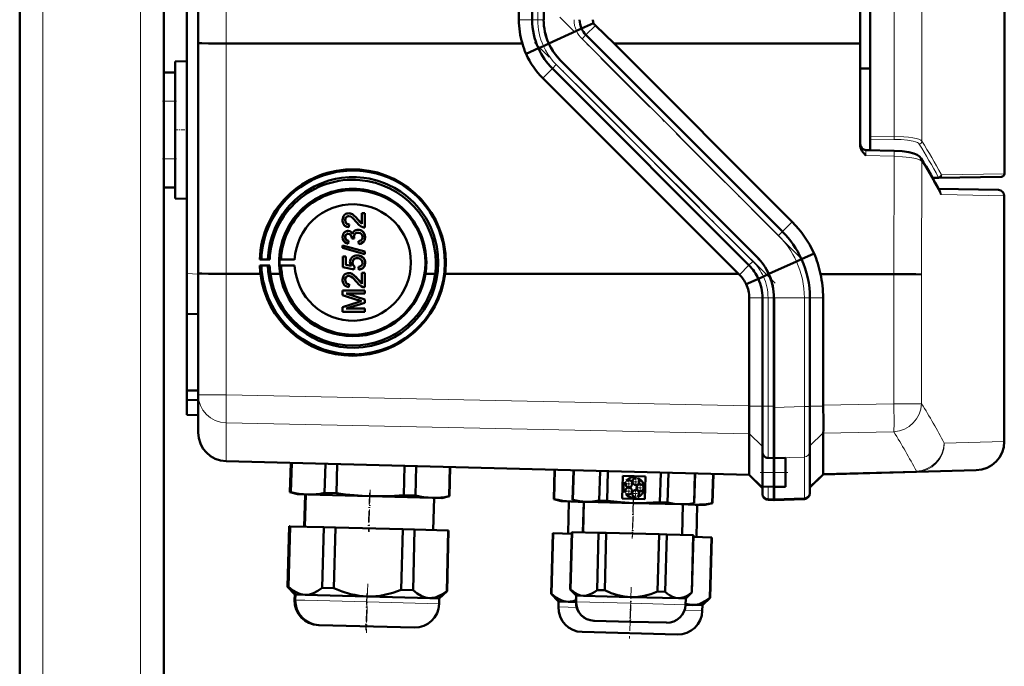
# Model space of a CAD drawing. Extents: x -1976 to 2357, y -1856 to 698.
# Tile 50 of 60: x 597 to 768, y 156 to 268. Entities that reach past the tile are written whole.
import ezdxf

# ---------------------------------------------------------------- set-up
doc = ezdxf.new("R2010")
doc.units = 0
doc.linetypes.add('DASHDOT', pattern=[18.5, 12, -3, 0.5, -3])

msp = doc.modelspace()

# ---------------------------------------------------------------- linework, layer by layer
at = {"color": 7, "linetype": 'DASHDOT', "lineweight": 18}
for p, q in [((600.57, -470.88), (600.57, 489.12)), ((617.57, -470.88), (617.57, 489.12)), ((732.17, 226.93), (690.38, 268.72)), ((727.75, 222.51), (685.96, 264.3))]:
    msp.add_line(p, q, dxfattribs=at)
at = {"color": 7, "lineweight": 50}
for p, q in [((596.57, -176.73), (596.57, 409.12)), ((744.28, 380.33), (744.28, 247.92)), ((621.57, 259.12), (621.57, 369.12)), ((627.57, 264.2), (627.57, 364.03)), ((742.56, 264.1), (742.56, 364.14)), ((683.27, 268.26), (683.27, 359.97)), ((685.57, 359.97), (685.57, 268.26)), ((687.57, 359.97), (687.57, 268.26)), ((625.57, 224.18), (625.57, 313.19)), ((767.57, 312.63), (767.57, 241.5)), ((696.23, 267.65), (694.14, 266.71)), ((699.78, 264.11), (696.54, 267.23)), ((693.26, 266.31), (688.45, 264.12)), ((694.14, 266.71), (693.26, 266.31)), ((729.05, 231.47), (694.91, 265.61)), ((627.57, 224.21), (627.57, 264.2)), ((683.88, 264.12), (632.43, 264.14)), ((686.65, 263.29), (687.53, 263.69)), ((687.53, 263.69), (688.47, 264.12)), ((742.56, 264.1), (699.78, 264.11)), ((730.74, 233.15), (699.78, 264.11)), ((742.56, 264.1), (742.56, 246.38)), ((684.51, 262.31), (686.65, 263.29)), ((623.57, 261.01), (625.57, 261.06)), ((623.57, 261.01), (625.57, 261.06)), ((623.57, 237.22), (623.57, 261.01)), ((724.63, 227.05), (690.49, 261.19)), ((724.64, 227.05), (690.49, 261.19)), ((621.57, 259.12), (623.57, 259.12)), ((621.57, 254.12), (621.57, 259.12)), ((623.57, 254.12), (623.57, 259.12)), ((723.22, 225.63), (689.08, 259.77)), ((744.28, 259.8), (742.56, 259.81)), ((721.41, 224.12), (687.42, 258.11)), ((621.57, 254.12), (621.57, 244.12)), ((623.57, 254.12), (623.57, 244.12)), ((744.28, 247.43), (744.28, 247.92)), ((744.28, 245.62), (744.28, 247.43)), ((743.54, 245.64), (744.28, 245.62)), ((743.54, 245.64), (748.45, 245.52)), ((621.57, 239.12), (621.57, 244.12)), ((623.57, 239.12), (623.57, 244.12)), ((756.22, 240.81), (755.11, 240.79)), ((767.07, 241), (756.22, 240.81)), ((621.57, -132.29), (621.57, 239.12)), ((621.57, 239.12), (623.57, 239.12)), ((756.15, 238.88), (766.58, 238.7)), ((767.56, 195.04), (767.56, 237.7)), ((623.57, 237.22), (625.57, 237.17)), ((653.36, 234.6), (653.37, 234.6)), ((653.71, 234.65), (653.71, 234.65)), ((656, 232.82), (656, 234.7)), ((656, 234.7), (656.49, 234.7)), ((656, 234.7), (656.01, 234.7)), ((656.01, 234.7), (656.5, 234.7)), ((656.49, 234.7), (656.49, 232.18)), ((656.49, 234.7), (656.5, 234.7)), ((656.5, 234.7), (656.5, 232.18)), ((653.09, 233.46), (653.1, 233.46)), ((653.78, 232.73), (653.73, 232.23)), ((653.79, 232.73), (653.74, 232.23)), ((653.78, 232.73), (653.79, 232.73)), ((655.29, 233.59), (656, 232.83)), ((655.29, 233.58), (655.29, 233.59)), ((653.34, 231.54), (653.34, 231.55)), ((653.62, 231.59), (653.63, 231.59)), ((653.73, 232.23), (653.74, 232.23)), ((654.97, 231.73), (654.98, 231.74)), ((655.34, 231.79), (655.34, 231.79)), ((656.49, 232.18), (656.5, 232.18)), ((653.09, 230.51), (653.1, 230.51)), ((653.68, 229.86), (653.63, 229.37)), ((653.63, 229.37), (653.64, 229.37)), ((653.69, 229.86), (653.64, 229.37)), ((653.68, 229.86), (653.69, 229.86)), ((654.22, 230.3), (654.23, 230.37)), ((654.67, 230.25), (654.22, 230.3)), ((654.62, 230.57), (654.62, 230.57)), ((654.67, 230.25), (654.68, 230.25)), ((655.41, 229.81), (655.42, 229.82)), ((655.46, 229.32), (655.41, 229.81)), ((655.76, 229.38), (655.77, 229.38)), ((656.54, 230.52), (656.55, 230.52)), ((652.64, 229.08), (652.65, 229.09)), ((652.64, 229.08), (656.49, 228)), ((652.64, 228.68), (652.64, 229.08)), ((656.49, 227.59), (652.64, 228.68)), ((652.65, 229.09), (656.5, 228)), ((656.49, 228), (656.49, 227.59)), ((656.49, 228), (656.5, 228)), ((656.49, 227.59), (656.5, 227.59)), ((656.5, 228), (656.5, 227.59)), ((734.52, 227.69), (732.35, 226.71)), ((638.26, 226.61), (638.54, 226.68)), ((639.98, 226.61), (638.26, 226.61)), ((638.54, 226.68), (639.65, 226.65)), ((639.65, 226.65), (639.98, 226.61)), ((641.7, 226.61), (641.95, 226.66)), ((644.32, 226.61), (641.7, 226.61)), ((641.95, 226.66), (644.32, 226.61)), ((652.69, 227.15), (653.19, 227.15)), ((652.69, 225.32), (652.69, 227.15)), ((652.69, 227.15), (652.7, 227.15)), ((652.7, 227.15), (653.19, 227.15)), ((653.19, 227.15), (653.19, 225.72)), ((653.19, 227.15), (653.19, 225.72)), ((653.19, 227.15), (653.19, 227.15)), ((653.19, 225.72), (654.18, 225.53)), ((653.19, 225.72), (654.18, 225.53)), ((653.19, 225.72), (653.19, 225.72)), ((654.37, 226.08), (654.38, 226.08)), ((654.71, 227.27), (654.72, 227.27)), ((655.17, 227.34), (655.18, 227.34)), ((656.08, 227.05), (656.08, 227.05)), ((656.54, 226.07), (656.55, 226.07)), ((731.46, 226.31), (726.65, 224.12)), ((732.34, 226.71), (731.46, 226.31)), ((625.57, 217.19), (625.57, 224.18)), ((627.57, 203.15), (627.57, 224.21)), ((632.43, 224.15), (638.38, 224.15)), ((638.54, 225.58), (638.27, 225.6)), ((638.27, 225.6), (639.98, 225.6)), ((639.65, 225.59), (638.54, 225.58)), ((639.98, 225.6), (639.65, 225.59)), ((641.79, 224.15), (640.1, 224.15)), ((641.95, 225.59), (641.7, 225.61)), ((641.7, 225.61), (644.32, 225.61)), ((644.32, 225.61), (641.95, 225.59)), ((654.67, 224.92), (652.69, 225.32)), ((653.36, 224.23), (653.37, 224.23)), ((653.71, 224.28), (653.71, 224.28)), ((654.72, 225.42), (654.67, 224.92)), ((654.67, 224.92), (654.68, 224.92)), ((654.73, 225.42), (654.68, 224.92)), ((654.72, 225.42), (654.73, 225.42)), ((655.46, 224.87), (655.41, 225.37)), ((655.41, 225.37), (655.42, 225.37)), ((655.78, 224.94), (655.79, 224.94)), ((656, 222.44), (656, 224.33)), ((656, 224.33), (656.49, 224.33)), ((656, 224.33), (656.01, 224.33)), ((656.01, 224.33), (656.5, 224.33)), ((656.49, 224.33), (656.49, 221.81)), ((656.49, 224.33), (656.5, 224.33)), ((656.5, 224.33), (656.5, 221.81)), ((668.73, 224.14), (667.03, 224.14)), ((670.44, 224.13), (684.86, 224.13)), ((684.86, 224.13), (721.41, 224.12)), ((721.56, 223.97), (721.41, 224.12)), ((725.74, 223.69), (726.68, 224.12)), ((735.63, 224.11), (748.38, 224.11)), ((653.09, 223.08), (653.1, 223.09)), ((653.78, 222.35), (653.73, 221.86)), ((653.79, 222.36), (653.74, 221.86)), ((653.78, 222.35), (653.79, 222.36)), ((655.29, 223.21), (656, 222.45)), ((655.29, 223.21), (655.29, 223.21)), ((722.75, 222.34), (724.85, 223.29)), ((724.85, 223.29), (725.74, 223.69)), ((652.64, 221.27), (656.49, 221.27)), ((652.64, 220.46), (652.64, 221.27)), ((652.64, 221.27), (652.65, 221.27)), ((652.65, 221.27), (656.5, 221.27)), ((653.24, 220.73), (656.5, 219.7)), ((653.24, 220.72), (656.49, 219.7)), ((656.49, 220.72), (653.24, 220.72)), ((653.73, 221.86), (653.74, 221.86)), ((656.49, 221.81), (656.5, 221.81)), ((656.49, 221.27), (656.49, 220.72)), ((656.49, 221.27), (656.5, 221.27)), ((656.49, 220.72), (656.5, 220.73)), ((656.5, 221.27), (656.5, 220.73)), ((655.3, 219.6), (652.64, 220.46)), ((652.64, 218.38), (655.35, 219.24)), ((652.65, 218.38), (655.35, 219.24)), ((656.49, 219.13), (653.24, 218.11)), ((656.49, 219.7), (656.49, 219.13)), ((656.49, 219.7), (656.5, 219.7)), ((656.49, 219.13), (656.5, 219.13)), ((656.5, 219.7), (656.5, 219.13)), ((723.27, 201.26), (723.27, 219.97)), ((725.57, 201.17), (725.57, 219.97)), ((727.56, 200.97), (727.56, 219.97)), ((727.57, 201.17), (727.57, 219.97)), ((733.81, 201.12), (733.81, 219.97)), ((736.1, 201.35), (736.1, 219.97)), ((627.57, 217.12), (625.57, 217.19)), ((625.57, 217.19), (625.57, 203.88)), ((652.64, 217.56), (652.64, 218.38)), ((652.64, 218.38), (652.65, 218.38)), ((656.49, 217.56), (652.64, 217.56)), ((653.24, 218.11), (656.5, 218.11)), ((653.24, 218.11), (656.49, 218.11)), ((656.49, 218.11), (656.49, 217.56)), ((656.49, 218.11), (656.5, 218.11)), ((656.49, 217.56), (656.5, 217.57)), ((656.5, 218.11), (656.5, 217.57)), ((625.57, 203.88), (627.57, 203.91)), ((625.57, 203.88), (625.57, 202.28)), ((625.57, 199.69), (625.57, 202.28)), ((625.57, 202.28), (627.57, 202.19)), ((627.57, 196.61), (627.57, 203.15)), ((723.27, 201.26), (723.26, 201.17)), ((725.57, 198.57), (725.57, 201.17)), ((727.56, 192.21), (727.56, 200.97)), ((727.57, 192.16), (727.57, 201.17)), ((733.81, 193.33), (733.81, 201.12)), ((736.1, 201.35), (736.1, 201.17)), ((625.57, 199.69), (627.57, 199.62)), ((725.57, 196.13), (725.57, 198.57)), ((723.26, 196.41), (723.27, 196.39)), ((723.27, 196.39), (723.27, 189.36)), ((725.57, 194.26), (725.57, 196.13)), ((736.1, 189.47), (736.1, 196.48)), ((725.57, 193.21), (725.57, 194.26)), ((733.81, 186.26), (733.81, 193.33)), ((723.27, 189.23), (632.43, 191.61)), ((725.57, 189.66), (725.57, 193.21)), ((726.53, 192.19), (727.57, 192.16)), ((727.56, 192.16), (729.56, 192.23)), ((727.56, 192.16), (727.56, 192.21)), ((727.56, 192.16), (727.56, 189.66)), ((727.57, 189.66), (727.57, 192.16)), ((729.56, 189.66), (729.56, 192.23)), ((643.5, 186.26), (643.63, 191.31)), ((643.5, 186.26), (643.63, 191.31)), ((643.5, 186.26), (643.63, 191.31)), ((643.55, 186.26), (643.69, 191.31)), ((643.56, 186.26), (643.69, 191.31)), ((643.61, 186.26), (643.74, 191.31)), ((643.62, 186.26), (643.75, 191.31)), ((643.67, 186.26), (643.8, 191.31)), ((649.51, 186.11), (649.65, 191.16)), ((651.57, 186.05), (651.7, 191.1)), ((663.26, 185.75), (663.39, 190.8)), ((665.31, 185.69), (665.44, 190.74)), ((671.16, 185.54), (671.29, 190.59)), ((671.21, 185.54), (671.34, 190.59)), ((689.31, 185.06), (689.44, 190.11)), ((689.36, 185.06), (689.5, 190.11)), ((692.59, 184.91), (692.73, 190.03)), ((692.62, 184.91), (692.75, 190.03)), ((692.65, 184.91), (692.78, 190.03)), ((697.23, 184.79), (697.37, 189.91)), ((698.58, 184.75), (698.71, 189.87)), ((762.69, 190.04), (752.3, 189.76)), ((701.2, 185.13), (701.3, 189.08)), ((701.3, 189.08), (705.26, 188.98)), ((701.92, 188.29), (702.03, 188.2)), ((703.61, 188.67), (703.66, 188.8)), ((704, 188.68), (703.95, 188.55)), ((705.26, 188.98), (705.16, 185.02)), ((707.75, 184.51), (707.89, 189.63)), ((709.1, 184.48), (709.23, 189.6)), ((713.68, 184.36), (713.82, 189.48)), ((713.71, 184.36), (713.85, 189.48)), ((716.85, 184.34), (716.98, 189.39)), ((716.9, 184.34), (717.04, 189.39)), ((723.27, 189.23), (725.57, 186.93)), ((725.57, 189.66), (725.57, 187.23)), ((727.56, 187.16), (727.56, 189.66)), ((727.57, 187.16), (727.57, 189.66)), ((729.56, 189.66), (729.56, 187.2)), ((736.1, 189.34), (733.81, 187.05)), ((736.1, 189.34), (752.3, 189.76)), ((736.1, 189.47), (736.1, 189.46)), ((701.81, 187.92), (701.7, 188)), ((705.01, 186.83), (704.88, 186.83)), ((704.89, 187.19), (705.02, 187.19)), ((725.57, 186.11), (725.57, 187.23)), ((725.57, 187.23), (727.57, 187.16)), ((729.56, 187.2), (727.56, 187.16)), ((727.56, 185.1), (727.56, 187.16)), ((727.57, 185.1), (727.57, 187.16)), ((644.79, 185.88), (643.5, 186.26)), ((643.5, 186.26), (643.55, 186.26)), ((644.79, 185.88), (643.5, 186.26)), ((643.6, 186.25), (643.55, 186.26)), ((643.56, 186.26), (643.61, 186.26)), ((644.85, 185.88), (643.56, 186.26)), ((643.65, 186.25), (643.61, 186.26)), ((643.62, 186.26), (643.67, 186.26)), ((644.91, 185.88), (643.62, 186.26)), ((644.85, 185.88), (644.79, 185.88)), ((644.91, 185.88), (644.85, 185.88)), ((646.58, 185.83), (644.91, 185.88)), ((646.14, 185.85), (645.99, 180.25)), ((646.14, 185.85), (646, 180.25)), ((646.14, 185.85), (646, 180.25)), ((646.2, 185.85), (646.05, 180.25)), ((646.26, 185.84), (646.11, 180.25)), ((657.4, 185.55), (646.58, 185.83)), ((649.51, 186.11), (651.57, 186.05)), ((668.23, 185.27), (657.4, 185.55)), ((663.26, 185.75), (665.31, 185.69)), ((669.9, 185.22), (668.23, 185.27)), ((668.55, 185.26), (668.4, 179.66)), ((669.9, 185.22), (671.21, 185.54)), ((671.16, 185.54), (671.21, 185.54)), ((689.31, 185.06), (689.36, 185.06)), ((690.6, 184.68), (689.31, 185.06)), ((692.28, 184.64), (690.6, 184.68)), ((692.59, 184.91), (692.62, 184.91)), ((693.63, 184.6), (692.59, 184.91)), ((692.62, 184.91), (692.65, 184.91)), ((693.66, 184.6), (692.62, 184.91)), ((697.23, 184.79), (698.58, 184.75)), ((705.16, 185.02), (701.2, 185.13)), ((701.65, 186.19), (701.77, 186.27)), ((701.97, 185.97), (701.85, 185.89)), ((703.57, 185.28), (703.53, 185.42)), ((703.87, 185.52), (703.91, 185.39)), ((725.57, 185.9), (725.57, 186.11)), ((726.53, 184.9), (727.57, 184.87)), ((727.56, 184.87), (727.56, 185.1)), ((732.85, 185.05), (727.56, 184.87)), ((727.57, 184.87), (727.57, 185.1)), ((733.81, 186.05), (733.81, 186.26)), ((691.95, 184.65), (691.81, 179.05)), ((693.66, 184.6), (692.28, 184.64)), ((693.66, 184.6), (693.63, 184.6)), ((694.93, 184.57), (693.66, 184.6)), ((694.53, 184.58), (694.39, 179.28)), ((694.56, 184.58), (694.42, 179.28)), ((703.16, 184.35), (694.93, 184.57)), ((711.38, 184.14), (703.16, 184.35)), ((707.75, 184.51), (709.1, 184.48)), ((712.65, 184.1), (711.38, 184.14)), ((711.76, 184.13), (711.62, 178.83)), ((712.65, 184.1), (713.71, 184.36)), ((713.92, 184.07), (712.66, 184.1)), ((713.68, 184.36), (713.71, 184.36)), ((715.59, 184.03), (713.92, 184.07)), ((714.25, 184.06), (714.1, 178.47)), ((715.59, 184.03), (716.9, 184.34)), ((716.85, 184.34), (716.9, 184.34)), ((643.07, 169.81), (643.35, 180.32)), ((643.07, 169.81), (643.35, 180.32)), ((643.07, 169.81), (643.35, 180.32)), ((643.4, 180.32), (643.12, 169.81)), ((643.13, 169.81), (643.4, 180.32)), ((643.46, 180.31), (643.18, 169.81)), ((643.19, 169.81), (643.46, 180.31)), ((643.51, 180.31), (643.24, 169.81)), ((643.4, 180.32), (643.35, 180.32)), ((643.46, 180.31), (643.4, 180.32)), ((643.4, 180.32), (643.4, 180.32)), ((643.51, 180.31), (643.46, 180.31)), ((643.51, 180.31), (649.36, 180.16)), ((649.36, 180.16), (649.08, 169.66)), ((651.41, 180.11), (649.36, 180.16)), ((651.41, 180.11), (651.14, 169.6)), ((651.41, 180.11), (663.1, 179.8)), ((663.1, 179.8), (662.83, 169.3)), ((665.16, 179.75), (663.1, 179.8)), ((665.16, 179.75), (664.88, 169.24)), ((665.16, 179.75), (671, 179.59)), ((671, 179.59), (670.73, 169.09)), ((670.78, 169.09), (671.05, 179.59)), ((671.05, 179.59), (671, 179.59)), ((688.88, 168.61), (689.16, 179.12)), ((689.21, 179.12), (688.93, 168.61)), ((689.21, 179.12), (689.16, 179.12)), ((689.21, 179.12), (692.44, 179.03)), ((692.18, 169.37), (692.45, 179.33)), ((692.21, 169.37), (692.47, 179.33)), ((692.5, 179.33), (692.24, 169.37)), ((692.47, 179.33), (692.45, 179.33)), ((692.5, 179.33), (692.47, 179.33)), ((692.5, 179.33), (697.09, 179.21)), ((697.09, 179.21), (696.83, 169.25)), ((698.43, 179.18), (697.09, 179.21)), ((698.43, 179.18), (698.17, 169.22)), ((698.43, 179.18), (707.61, 178.94)), ((707.61, 178.94), (707.35, 168.98)), ((708.95, 178.9), (707.61, 178.94)), ((708.95, 178.9), (708.69, 168.94)), ((708.95, 178.9), (713.54, 178.78)), ((713.54, 178.78), (713.28, 168.82)), ((713.31, 168.82), (713.57, 178.78)), ((713.57, 178.78), (713.54, 178.78)), ((713.56, 178.48), (716.7, 178.4)), ((716.7, 178.4), (716.42, 167.89)), ((716.47, 167.89), (716.75, 178.4)), ((716.75, 178.4), (716.7, 178.4)), ((644.34, 168.48), (643.07, 169.81)), ((643.07, 169.81), (643.12, 169.81)), ((644.34, 168.48), (643.07, 169.81)), ((644.34, 168.48), (643.07, 169.81)), ((643.16, 169.77), (643.12, 169.81)), ((643.13, 169.81), (643.18, 169.81)), ((644.39, 168.48), (643.13, 169.81)), ((643.22, 169.77), (643.18, 169.81)), ((643.19, 169.81), (643.24, 169.81)), ((644.45, 168.48), (643.19, 169.81)), ((649.08, 169.66), (651.14, 169.6)), ((662.83, 169.3), (664.88, 169.24)), ((692.18, 169.37), (692.21, 169.37)), ((693.21, 168.3), (692.18, 169.37)), ((692.21, 169.37), (692.24, 169.37)), ((693.23, 168.3), (692.21, 169.37)), ((644.34, 168.48), (644.31, 167.53)), ((644.34, 168.48), (644.31, 167.53)), ((644.34, 168.48), (644.31, 167.53)), ((644.4, 168.48), (644.34, 168.48)), ((644.39, 168.48), (644.37, 167.53)), ((644.45, 168.48), (644.39, 168.48)), ((644.45, 168.48), (644.43, 167.53)), ((646.13, 168.43), (644.45, 168.48)), ((656.95, 168.15), (646.13, 168.43)), ((667.77, 167.87), (656.95, 168.15)), ((669.44, 167.82), (667.77, 167.87)), ((669.44, 167.82), (669.42, 166.87)), ((669.44, 167.82), (670.78, 169.09)), ((670.73, 169.09), (670.78, 169.09)), ((688.88, 168.61), (688.93, 168.61)), ((690.15, 167.28), (688.88, 168.61)), ((693.21, 168.3), (693.18, 167.21)), ((693.23, 168.3), (693.21, 167.21)), ((693.23, 168.3), (693.21, 168.3)), ((694.51, 168.26), (693.23, 168.3)), ((702.73, 168.05), (694.51, 168.26)), ((696.83, 169.25), (698.17, 169.22)), ((710.96, 167.83), (702.73, 168.05)), ((707.35, 168.98), (708.69, 168.94)), ((712.23, 167.8), (710.96, 167.83)), ((712.23, 167.8), (712.2, 166.71)), ((712.23, 167.8), (713.31, 168.82)), ((713.28, 168.82), (713.31, 168.82)), ((715.14, 166.63), (716.47, 167.89)), ((716.42, 167.89), (716.47, 167.89)), ((690.15, 167.28), (690.12, 166.33)), ((691.82, 167.24), (690.15, 167.28)), ((693.18, 167.2), (691.82, 167.24)), ((713.46, 166.67), (712.2, 166.7)), ((715.14, 166.63), (713.46, 166.67)), ((715.14, 166.63), (715.11, 165.67)), ((648.5, 163.18), (648.44, 163.18)), ((648.55, 163.18), (648.5, 163.18)), ((665.07, 162.74), (648.56, 163.18)), ((696.32, 163.93), (696.29, 163.93)), ((702.62, 163.76), (696.32, 163.93)), ((708.92, 163.6), (702.62, 163.76)), ((710.76, 161.55), (694.25, 161.98))]:
    msp.add_line(p, q, dxfattribs=at)
at = {"color": 7, "lineweight": 18}
for p, q in [((600.57, -176.73), (600.57, 409.12)), ((617.57, -176.73), (617.57, 409.12)), ((748.41, 247.98), (748.41, 380.27)), ((753.27, 381.09), (753.27, 247.16)), ((632.43, 264.14), (632.43, 364.1)), ((686.53, 359.97), (686.53, 268.26)), ((683.27, 268.26), (685.57, 268.26)), ((686.53, 268.26), (685.57, 268.26)), ((686.53, 268.26), (687.57, 268.26)), ((696.54, 267.23), (694.91, 265.61)), ((694.14, 266.71), (694.14, 266.71)), ((694.23, 264.93), (694.91, 265.61)), ((632.43, 224.15), (632.43, 264.14)), ((728.37, 230.78), (694.23, 264.93)), ((686.65, 263.29), (686.65, 263.29)), ((689.76, 260.46), (689.08, 259.77)), ((723.9, 226.31), (689.76, 260.46)), ((687.42, 258.11), (689.08, 259.77)), ((621.57, 254.12), (623.57, 254.12)), ((744.28, 247.92), (748.41, 247.98)), ((748.41, 247.49), (744.28, 247.43)), ((748.45, 244.55), (743.54, 244.67)), ((748.38, 224.11), (748.45, 244.55)), ((621.57, 244.12), (623.57, 244.12)), ((753.27, 243.66), (753.2, 224.04)), ((756.71, 241.31), (767.57, 241.5)), ((756.09, 240.94), (755.04, 240.92)), ((756.35, 238.51), (756.34, 238.54)), ((767.56, 237.7), (756.63, 237.89)), ((730.74, 233.15), (729.05, 231.47)), ((728.37, 230.78), (729.05, 231.47)), ((723.9, 226.31), (723.22, 225.63)), ((732.35, 226.71), (732.34, 226.71)), ((625.57, 224.18), (627.57, 224.11)), ((632.43, 203.15), (632.43, 224.15)), ((721.56, 223.97), (723.22, 225.63)), ((748.38, 201.61), (748.38, 224.11)), ((753.2, 224.04), (753.2, 201.61)), ((724.85, 223.29), (724.85, 223.29)), ((723.27, 219.97), (725.57, 219.97)), ((725.57, 219.97), (726.53, 219.97)), ((726.53, 219.97), (727.57, 219.97)), ((726.53, 219.97), (726.53, 201.17)), ((732.85, 219.97), (727.56, 219.97)), ((732.85, 219.97), (733.81, 219.97)), ((732.85, 201.12), (732.85, 219.97)), ((736.1, 219.97), (733.81, 219.97)), ((632.43, 203.15), (627.57, 203.15)), ((632.43, 203.15), (723.27, 201.26)), ((723.26, 201.17), (725.57, 201.17)), ((726.53, 201.17), (725.57, 201.17)), ((726.53, 201.17), (727.57, 201.17)), ((726.53, 192.2), (726.53, 201.17)), ((727.56, 200.97), (732.85, 201.12)), ((733.81, 201.12), (732.85, 201.12)), ((736.1, 201.17), (733.81, 201.17)), ((748.38, 201.61), (736.1, 201.35)), ((748.38, 201.61), (753.2, 201.61)), ((723.27, 196.39), (632.43, 198.28)), ((632.43, 198.28), (632.43, 191.74)), ((736.1, 196.48), (748.38, 196.74)), ((723.26, 196.41), (725.57, 194.17)), ((736.1, 196.52), (733.81, 194.29)), ((757.14, 194.76), (767.56, 195.04)), ((632.43, 191.74), (723.27, 189.36)), ((632.43, 191.74), (632.43, 191.61)), ((726.53, 192.2), (727.57, 192.16)), ((726.53, 192.19), (726.53, 192.2)), ((732.85, 192.35), (727.56, 192.21)), ((732.85, 185.28), (732.85, 192.35)), ((752.3, 189.89), (736.1, 189.47)), ((752.3, 189.76), (752.3, 189.89)), ((723.27, 189.35), (725.57, 187.11)), ((725.57, 189.66), (727.57, 189.66)), ((729.56, 189.66), (727.56, 189.66)), ((736.1, 189.46), (733.81, 187.23)), ((726.53, 185.14), (726.53, 187.2)), ((726.53, 185.14), (727.57, 185.1)), ((726.53, 184.9), (726.53, 185.14)), ((732.85, 185.28), (727.56, 185.1)), ((732.85, 185.05), (732.85, 185.28)), ((644.37, 167.53), (644.31, 167.53)), ((644.43, 167.53), (644.37, 167.53)), ((646.1, 167.48), (644.43, 167.53)), ((656.92, 167.2), (646.1, 167.48)), ((669.42, 166.87), (656.92, 167.2)), ((691.8, 166.28), (690.12, 166.33)), ((693.3, 166.25), (691.8, 166.28)), ((693.21, 167.21), (693.18, 167.21)), ((702.7, 166.96), (693.21, 167.21)), ((712.2, 166.71), (702.7, 166.96)), ((715.11, 165.67), (712.03, 165.75))]:
    msp.add_line(p, q, dxfattribs=at)
at = {"color": 7, "linetype": 'DASHDOT', "lineweight": 18, "ltscale": 0.060001}
for p, q in [((621.37, 254.12), (623.77, 254.12)), ((621.37, 244.12), (623.77, 244.12))]:
    msp.add_line(p, q, dxfattribs=at)
at = {"color": 7, "linetype": 'DASHDOT', "lineweight": 18, "ltscale": 0.059999}
msp.add_line((623.37, 249.12), (625.77, 249.12), dxfattribs=at)
at = {"color": 7, "linetype": 'DASHDOT', "lineweight": 18, "ltscale": 0.039}
for p, q in [((702.37, 188.49), (702.37, 186.93)), ((703.59, 188.85), (703.59, 187.29)), ((703.12, 186.44), (701.56, 186.44)), ((703.15, 187.71), (701.59, 187.71)), ((702.34, 187.22), (702.34, 185.66)), ((704.37, 188.07), (702.81, 188.07)), ((705.09, 187.02), (703.53, 187.02)), ((704.31, 187.8), (704.31, 186.24)), ((704.32, 186.02), (702.76, 186.02))]:
    msp.add_line(p, q, dxfattribs=at)
at = {"color": 7, "linetype": 'DASHDOT', "lineweight": 18, "ltscale": 0.119882}
msp.add_line((725.17, 189.66), (729.96, 189.66), dxfattribs=at)
at = {"color": 7, "linetype": 'DASHDOT', "lineweight": 18, "ltscale": 0.183048}
msp.add_line((657.43, 186.66), (657.24, 179.34), dxfattribs=at)
at = {"color": 7, "linetype": 'DASHDOT', "lineweight": 18, "ltscale": 0.039001}
msp.add_line((703.54, 186.8), (703.54, 185.24), dxfattribs=at)
at = {"color": 7, "linetype": 'DASHDOT', "lineweight": 18, "ltscale": 0.168016}
for p, q in [((657.3, 186.11), (657.13, 179.4)), ((657.36, 186.11), (657.18, 179.39)), ((703.11, 184.91), (702.94, 178.2))]:
    msp.add_line(p, q, dxfattribs=at)
at = {"color": 7, "linetype": 'DASHDOT', "lineweight": 18, "ltscale": 0.159016}
msp.add_line((703.14, 184.88), (702.98, 178.53), dxfattribs=at)
at = {"color": 7, "linetype": 'DASHDOT', "lineweight": 18, "ltscale": 0.171052}
msp.add_line((703.18, 185.32), (703, 178.48), dxfattribs=at)
at = {"color": 7, "linetype": 'DASHDOT', "lineweight": 18, "ltscale": 0.212292}
msp.add_line((657, 170.31), (656.78, 161.82), dxfattribs=at)
at = {"color": 7, "linetype": 'DASHDOT', "lineweight": 18, "ltscale": 0.168715}
msp.add_line((702.78, 169.78), (702.6, 163.03), dxfattribs=at)
at = {"color": 7, "linetype": 'DASHDOT', "lineweight": 18, "ltscale": 0.159002}
msp.add_line((656.85, 168.68), (656.68, 162.32), dxfattribs=at)
at = {"color": 7, "linetype": 'DASHDOT', "lineweight": 18, "ltscale": 0.133699}
msp.add_line((656.88, 167.75), (656.74, 162.41), dxfattribs=at)
at = {"color": 7, "linetype": 'DASHDOT', "lineweight": 18, "ltscale": 0.143425}
msp.add_line((702.63, 166.59), (702.48, 160.85), dxfattribs=at)
at = {"color": 7, "linetype": 'DASHDOT', "lineweight": 18, "ltscale": 0.100908}
msp.add_line((702.69, 167.38), (702.58, 163.34), dxfattribs=at)
at = {"color": 7, "lineweight": 50}
for points in [[(627.57, 264.2), (627.57, 264.2), (627.57, 264.2), (627.57, 264.2), (627.64, 264.19), (628.2, 264.17), (629.36, 264.15), (632.43, 264.14)], [(690.49, 261.19), (690.01, 261.7), (689.57, 262.25), (689.17, 262.83), (688.8, 263.46), (688.47, 264.12)], [(743.54, 244.67), (743.05, 245.19), (742.84, 245.48), (742.7, 245.76), (742.6, 246.06), (742.56, 246.38)], [(753.14, 244.18), (752.84, 244.53), (752.42, 244.81), (751.86, 245.04), (751, 245.26), (749.8, 245.44), (748.45, 245.52)], [(669.26, 226.12), (669.19, 227.53), (668.99, 228.92), (668.79, 229.83), (668.47, 230.88), (667.96, 232.18), (667.55, 233.03), (667.08, 233.85), (666.26, 235.06), (665.52, 235.96), (664.99, 236.53), (664.42, 237.07), (663.56, 237.8), (662.68, 238.43), (661.66, 239.05), (660.53, 239.62), (659.94, 239.88), (658.61, 240.33), (657.24, 240.67), (656.31, 240.81), (655.07, 240.92), (653.81, 240.92), (652.48, 240.8), (651.4, 240.61), (650.26, 240.33), (649.3, 240.01), (648.36, 239.62), (647.7, 239.3), (647.01, 238.92), (646.09, 238.35), (645.23, 237.71), (644.41, 237.01), (643.41, 235.99), (642.8, 235.27), (642.25, 234.51), (641.56, 233.4), (641.45, 233.21), (640.87, 232.01), (640.39, 230.77), (640.02, 229.42), (639.81, 228.33), (639.75, 227.87), (639.65, 226.65)], [(652.64, 233.47), (652.67, 233.75), (652.72, 233.96), (652.81, 234.16), (653, 234.38), (653.23, 234.54), (653.36, 234.6)], [(653.71, 234.65), (654, 234.62), (654.34, 234.48), (654.6, 234.3), (655.01, 233.91), (655.29, 233.59)], [(653.71, 234.65), (653.9, 234.64), (654.28, 234.51), (654.61, 234.29), (654.9, 234.02), (655.29, 233.58)], [(653.73, 232.23), (653.37, 232.31), (653.05, 232.48), (652.91, 232.61), (652.73, 232.93), (652.65, 233.29), (652.64, 233.47)], [(653.52, 234.13), (653.37, 234.05), (653.19, 233.86), (653.1, 233.62), (653.09, 233.46)], [(653.09, 233.46), (653.15, 233.12), (653.27, 232.93), (653.45, 232.79), (653.67, 232.73), (653.78, 232.73)], [(653.52, 234.13), (653.37, 234.05), (653.23, 233.91), (653.15, 233.76), (653.1, 233.46)], [(653.1, 233.46), (653.12, 233.24), (653.18, 233.07), (653.35, 232.86), (653.6, 232.75), (653.79, 232.73)], [(655.05, 233.12), (654.47, 233.76), (654.34, 233.88), (654.05, 234.08), (653.71, 234.16)], [(656.15, 232.23), (655.89, 232.35), (655.54, 232.6), (655.05, 233.12)], [(655.29, 233.58), (655.69, 233.1), (656, 232.82)], [(652.64, 230.49), (652.67, 230.76), (652.82, 231.14), (652.94, 231.3), (653.1, 231.43), (653.34, 231.54)], [(653.46, 231.07), (653.27, 230.96), (653.14, 230.79), (653.09, 230.58), (653.09, 230.51)], [(653.46, 231.07), (653.26, 230.94), (653.13, 230.73), (653.1, 230.51)], [(653.62, 231.59), (653.82, 231.57), (654, 231.5), (654.16, 231.38), (654.34, 231.15), (654.39, 231.06)], [(653.63, 231.59), (653.82, 231.57), (654.01, 231.5), (654.17, 231.39), (654.3, 231.24), (654.39, 231.08)], [(654.23, 230.37), (654.21, 230.58), (654.09, 230.87), (653.94, 231.02), (653.84, 231.06), (653.64, 231.1)], [(654.39, 231.06), (654.44, 231.24), (654.59, 231.48), (654.73, 231.61), (654.97, 231.73)], [(655.09, 231.26), (654.94, 231.18), (654.74, 230.99), (654.63, 230.72), (654.62, 230.57)], [(655.09, 231.26), (654.93, 231.18), (654.79, 231.06), (654.69, 230.91), (654.62, 230.66), (654.62, 230.57)], [(656.1, 230.53), (656.09, 230.65), (656.03, 230.89), (655.88, 231.08), (655.68, 231.22), (655.45, 231.29), (655.33, 231.29)], [(655.34, 231.79), (655.73, 231.73), (655.96, 231.62), (656.17, 231.46), (656.33, 231.27), (656.5, 230.91), (656.55, 230.52)], [(655.34, 231.79), (655.53, 231.77), (655.9, 231.65), (656.21, 231.41), (656.43, 231.08), (656.53, 230.7), (656.54, 230.52)], [(653.63, 229.37), (653.32, 229.46), (653.03, 229.63), (652.81, 229.87), (652.68, 230.17), (652.64, 230.49)], [(653.09, 230.51), (653.11, 230.32), (653.25, 230.06), (653.41, 229.95), (653.68, 229.86)], [(653.1, 230.51), (653.12, 230.32), (653.19, 230.15), (653.32, 230.01), (653.48, 229.92), (653.69, 229.86)], [(655.59, 229.86), (655.81, 229.96), (655.97, 230.1), (656.08, 230.35), (656.1, 230.53)], [(656.54, 230.52), (656.51, 230.22), (656.42, 229.94), (656.25, 229.7), (656.02, 229.51), (655.76, 229.38)], [(656.55, 230.52), (656.51, 230.17), (656.42, 229.94), (656.28, 229.73), (656.01, 229.5), (655.77, 229.38)], [(653.93, 226.21), (653.96, 226.49), (654.07, 226.75), (654.24, 226.98), (654.46, 227.15), (654.71, 227.27)], [(654.18, 225.53), (654.03, 225.78), (653.94, 226.06), (653.93, 226.21)], [(654.85, 226.8), (654.6, 226.66), (654.48, 226.52), (654.41, 226.35), (654.37, 226.08)], [(654.37, 226.08), (654.42, 225.77), (654.54, 225.57), (654.72, 225.42)], [(654.85, 226.8), (654.62, 226.67), (654.49, 226.52), (654.41, 226.33), (654.38, 226.08)], [(654.38, 226.08), (654.39, 225.92), (654.5, 225.63), (654.73, 225.42)], [(655.17, 227.34), (655.46, 227.32), (655.83, 227.2), (656.08, 227.05)], [(655.18, 227.34), (655.38, 227.33), (655.75, 227.24), (656.08, 227.05)], [(656.1, 226.07), (656.06, 226.34), (655.93, 226.57), (655.83, 226.66), (655.59, 226.79), (655.33, 226.84), (655.2, 226.85)], [(655.62, 225.42), (655.78, 225.49), (655.92, 225.59), (656.03, 225.74), (656.08, 225.9), (656.1, 226.07)], [(656.54, 226.07), (656.52, 225.78), (656.42, 225.5), (656.26, 225.26), (656.04, 225.06), (655.78, 224.94)], [(656.55, 226.07), (656.51, 225.72), (656.36, 225.37), (656.09, 225.1), (655.79, 224.94)], [(656.08, 227.05), (656.25, 226.9), (656.38, 226.72), (656.48, 226.51), (656.54, 226.29), (656.55, 226.07)], [(656.08, 227.05), (656.31, 226.81), (656.43, 226.62), (656.51, 226.4), (656.54, 226.07)], [(627.57, 224.21), (627.57, 224.21), (627.57, 224.21), (627.57, 224.21), (627.64, 224.2), (628.2, 224.18), (629.36, 224.16), (632.43, 224.15)], [(652.64, 223.1), (652.67, 223.38), (652.72, 223.59), (652.81, 223.79), (653, 224.01), (653.23, 224.17), (653.36, 224.23)], [(653.71, 224.28), (654, 224.25), (654.34, 224.11), (654.6, 223.93), (655.01, 223.54), (655.29, 223.21)], [(653.71, 224.28), (653.9, 224.26), (654.28, 224.14), (654.61, 223.92), (654.9, 223.65), (655.29, 223.21)], [(753.2, 224.04), (752.2, 224.08), (750.09, 224.1)], [(653.73, 221.86), (653.37, 221.94), (653.05, 222.11), (652.91, 222.24), (652.73, 222.56), (652.65, 222.92), (652.64, 223.1)], [(653.52, 223.76), (653.37, 223.68), (653.19, 223.49), (653.1, 223.25), (653.09, 223.08)], [(653.09, 223.08), (653.15, 222.75), (653.27, 222.56), (653.45, 222.42), (653.67, 222.36), (653.78, 222.35)], [(653.52, 223.76), (653.37, 223.68), (653.23, 223.54), (653.15, 223.39), (653.1, 223.09)], [(653.1, 223.09), (653.12, 222.87), (653.18, 222.7), (653.35, 222.49), (653.6, 222.38), (653.79, 222.36)], [(655.05, 222.75), (654.47, 223.39), (654.34, 223.51), (654.05, 223.7), (653.71, 223.79)], [(656.15, 221.86), (655.89, 221.98), (655.54, 222.22), (655.05, 222.75)], [(655.29, 223.21), (655.69, 222.73), (656, 222.44)], [(723.23, 198.15), (723.26, 196.56), (723.26, 196.41)], [(736.17, 198.24), (736.14, 197.03), (736.1, 196.52)], [(646.58, 185.83), (645.86, 185.88), (645.13, 185.96), (644.41, 186.09), (643.67, 186.26)], [(649.51, 186.11), (648.77, 185.98), (648.04, 185.89), (647.31, 185.84), (646.58, 185.83)], [(657.4, 185.55), (656.04, 185.61), (654.68, 185.7), (653.14, 185.85), (651.57, 186.05)], [(663.26, 185.75), (661.68, 185.63), (660.13, 185.56), (658.77, 185.54), (657.4, 185.55)], [(668.23, 185.27), (667.5, 185.31), (666.78, 185.4), (666.05, 185.52), (665.31, 185.69)], [(671.16, 185.54), (670.41, 185.41), (669.68, 185.32), (668.95, 185.27), (668.23, 185.27)], [(692.28, 184.64), (691.55, 184.68), (690.83, 184.77), (690.1, 184.89), (689.36, 185.06)], [(694.93, 184.57), (693.8, 184.67), (692.65, 184.91)], [(697.23, 184.79), (696.07, 184.61), (694.93, 184.57)], [(703.16, 184.35), (700.88, 184.49), (698.58, 184.75)], [(707.75, 184.51), (705.44, 184.37), (703.16, 184.35)], [(711.38, 184.14), (710.25, 184.24), (709.1, 184.48)], [(713.68, 184.36), (712.52, 184.18), (711.38, 184.14)], [(716.85, 184.34), (716.11, 184.21), (715.37, 184.12), (714.65, 184.08), (713.92, 184.07)], [(646.13, 168.43), (645.76, 168.46), (645.39, 168.54), (645.03, 168.66), (644.67, 168.81), (643.95, 169.24), (643.24, 169.81)], [(649.08, 169.66), (648.34, 169.12), (647.6, 168.73), (647.24, 168.6), (646.87, 168.5), (646.5, 168.44), (646.13, 168.43)], [(656.95, 168.15), (656.23, 168.19), (655.51, 168.27), (654.76, 168.4), (654.02, 168.57), (652.58, 169.01), (651.14, 169.6)], [(662.83, 169.3), (661.36, 168.78), (659.9, 168.41), (659.15, 168.28), (658.39, 168.19), (657.67, 168.15), (656.95, 168.15)], [(694.51, 168.26), (693.99, 168.33), (693.49, 168.51), (692.99, 168.79), (692.61, 169.06), (692.24, 169.37)], [(667.77, 167.87), (667.4, 167.9), (667.03, 167.97), (666.67, 168.09), (666.31, 168.24), (665.59, 168.67), (664.88, 169.24)], [(670.73, 169.09), (669.99, 168.56), (669.25, 168.17), (668.88, 168.03), (668.51, 167.93), (668.14, 167.88), (667.77, 167.87)], [(691.82, 167.24), (691.45, 167.27), (691.09, 167.34), (690.72, 167.46), (690.36, 167.62), (689.64, 168.04), (688.93, 168.61)], [(696.83, 169.25), (696.44, 168.96), (696.05, 168.71), (695.54, 168.46), (695.02, 168.31), (694.51, 168.26)], [(702.73, 168.05), (701.57, 168.15), (700.43, 168.38), (699.3, 168.74), (698.17, 169.22)], [(707.35, 168.98), (706.19, 168.56), (705.04, 168.26), (703.89, 168.09), (702.73, 168.05)], [(710.96, 167.83), (710.44, 167.9), (709.94, 168.08), (709.44, 168.36), (709.06, 168.62), (708.69, 168.94)], [(713.28, 168.82), (712.89, 168.52), (712.5, 168.28), (711.99, 168.02), (711.47, 167.88), (710.96, 167.83)], [(716.42, 167.89), (715.68, 167.36), (714.94, 166.97), (714.57, 166.83), (714.21, 166.74), (713.84, 166.68), (713.46, 166.67)]]:
    msp.add_lwpolyline(points, dxfattribs=at)
at = {"color": 7, "lineweight": 18}
for points in [[(689.76, 260.46), (689.23, 261.03), (688.74, 261.63), (688.3, 262.28), (687.89, 262.97), (687.53, 263.69)], [(748.41, 247.98), (750.09, 247.94), (750.9, 247.87), (751.65, 247.77), (752.24, 247.64), (752.73, 247.5), (753.07, 247.34), (753.27, 247.16)], [(752.78, 246.67), (752.67, 246.8), (752.49, 246.92), (752.17, 247.06), (751.75, 247.19), (750.78, 247.36), (749.63, 247.47), (748.41, 247.49)], [(743.54, 245.64), (743.54, 245.64), (743.54, 245.64), (743.53, 245.62), (743.53, 245.48), (743.54, 244.67)], [(753.27, 243.66), (753.14, 243.79), (752.92, 243.91), (752.22, 244.14), (751.17, 244.34), (749.88, 244.48), (748.45, 244.55)], [(732.85, 201.12), (732.86, 194.58), (732.85, 192.35)], [(748.38, 196.74), (748.4, 197.03), (748.41, 197.97), (748.38, 201.61)]]:
    msp.add_lwpolyline(points, dxfattribs=at)
at = {"color": 7, "lineweight": 50}
for centre, radius, start, end in [((697.57, 268.26), 14.3, 180.0034, 196.8325), ((697.5, 268.26), 11.93, 179.9912, 204.6124), ((697.69, 268.26), 10.13, 180.0163, 204.1522), ((697.43, 268.26), 9.87, 179.9823, 204.7977), ((697.63, 268.26), 3.82, 180.0245, 204.0528), ((697.55, 268.26), 1.45, 179.9327, 204.6586), ((697.58, 268.31), 1.49, 205.8875, 225.8639), ((697.62, 268.32), 3.83, 204.8681, 225.0152), ((697.51, 267.85), 14.14, 195.3191, 203.0612), ((697.68, 268.38), 10.17, 204.788, 225.0057), ((697.57, 268.27), 14.36, 204.4878, 225.001), ((697.5, 268.2), 11.91, 204.3336, 224.9966), ((743.56, 246.64), 1, 179.9993, 268.6437), ((743.56, 246.64), 1, 180.0021, 268.6398), ((650.21, 182.1), 120.2, 27.9904, 31.0953), ((654.4, 226.15), 16.14, 85.5889, 178.3371), ((654.4, 226.12), 16.17, 359.9435, 85.585), ((767.07, 241.5), 0.5, 270.9986, 359.9999), ((654.4, 226.05), 14.43, 85.0659, 177.7672), ((654.4, 226.03), 14.45, 0.312, 85.0622), ((652.66, 183.45), 117.4, 28.1721, 29.2356), ((654.48, 226.13), 15.95, 133.5303, 178.0404), ((654.4, 226.14), 12.77, 89.9766, 180.1277), ((654.48, 226.13), 12.54, 77.7341, 177.5936), ((654.4, 226.12), 12.79, 359.9426, 89.9664), ((654.47, 226.13), 12.55, 359.9975, 77.7221), ((766.56, 237.7), 1, 0, 89.0007), ((653.7, 233.57), 1.08, 89.4465, 108.1247), ((653.7, 233.57), 1.08, 89.4555, 108.1095), ((653.71, 233.52), 0.638, 89.7737, 107.2949), ((717.54, 219.96), 18.66, 24.4867, 44.9923), ((653.62, 230.69), 0.902, 89.5915, 108.1556), ((653.62, 230.69), 0.904, 89.606, 108.1191), ((653.63, 230.54), 0.554, 89.0245, 108.1621), ((655.32, 230.61), 1.17, 89.4236, 107.3191), ((655.33, 230.62), 1.17, 89.4214, 107.3104), ((655.33, 230.49), 0.802, 89.5828, 107.4914), ((656.47, 233.15), 0.973, 251.1916, 271.7093), ((717.62, 220.03), 16.16, 24.3776, 45.0045), ((655.86, 230.62), 1.24, 182.0278, 197.0121), ((655.86, 230.62), 1.24, 181.9994, 197.0329), ((655.08, 231.41), 1.63, 281.5563, 288.1165), ((655.09, 231.42), 1.64, 281.5641, 288.0736), ((655.33, 230.71), 1.4, 275.236, 287.9622), ((717.77, 220.56), 18.21, 17.1703, 23.0793), ((654.43, 226.13), 12.79, 180.1164, 188.9483), ((655.16, 225.85), 1.49, 89.4016, 107.5991), ((654.45, 226.11), 14.81, 271.0048, 359.9869), ((655.17, 225.85), 1.49, 89.4028, 107.595), ((654.47, 226.12), 15.95, 270.9575, 359.9973), ((654.48, 226.12), 12.54, 271.2165, 359.9891), ((655.19, 225.71), 1.14, 89.1562, 107.3687), ((654.41, 226.12), 12.78, 351.0886, 359.9376), ((654.4, 226.03), 14.45, 352.4735, 0.293), ((654.41, 226.12), 16.16, 352.9484, 359.9382), ((717.69, 220.1), 9.82, 24.1542, 45.0167), ((717.43, 219.85), 10.18, 24.789, 44.978), ((717.62, 219.98), 16.19, 359.9985, 24.563), ((717.36, 220.42), 18.64, 11.4167, 17.1865), ((654.42, 226.14), 16.17, 181.9306, 187.0903), ((654.41, 226.09), 16.15, 186.8994, 353.0436), ((654.42, 226.05), 14.45, 181.7893, 187.5656), ((654.41, 226.13), 14.45, 187.9036, 352.057), ((654.41, 226.09), 12.77, 188.7607, 351.2), ((653.7, 223.2), 1.08, 89.4465, 108.1247), ((653.7, 223.2), 1.08, 89.4555, 108.1095), ((655.22, 226.67), 1.32, 278.2752, 287.8133), ((655.23, 226.67), 1.32, 278.2728, 287.8265), ((655.35, 226.22), 1.35, 274.6393, 288.5835), ((717.5, 219.91), 8.09, 24.6745, 44.9878), ((717.68, 219.98), 9.88, 359.9974, 24.7752), ((717.44, 219.97), 10.12, 0.0052, 24.1687), ((717.56, 219.97), 18.54, 359.9997, 12.9008), ((747.64, -127.73), 351.84, 89.6008, 89.8798), ((654.48, 226.13), 15.95, 193.0967, 270.9406), ((654.46, 226.12), 14.81, 193.1817, 270.9887), ((654.49, 226.13), 12.55, 193.5685, 271.2004), ((653.71, 223.15), 0.638, 89.7737, 107.2949), ((717.6, 219.84), 5.73, 25.792, 46.1466), ((717.58, 219.98), 5.69, 359.9767, 24.5045), ((717.5, 219.97), 8.06, 0.0015, 24.2781), ((656.47, 222.78), 0.973, 251.1916, 271.7093), ((663.92, 246.36), 28.11, 252.1327, 253.4381), ((665.17, 188.29), 32.47, 106.5561, 107.5999), ((665.01, 188.81), 31.93, 106.5511, 107.6126), ((924.38, 197.49), 201.15, 178.9509, 179.811), ((652.11, 197.93), 84.05, 0.2135, 2.211), ((632.57, 196.61), 5, 180, 268.5), ((762.56, 195.04), 5, 271.5, 360), ((726.62, 193.21), 1.05, 179.9715, 201.1285), ((726.59, 193.2), 1.02, 201.1544, 222.9836), ((726.56, 193.17), 0.981, 222.9242, 268.3076), ((702.37, 187.71), 0.6, 159.9576, 125.0424), ((703.23, 187.05), 1.8, 76.2392, 136.7608), ((703.59, 188.07), 0.6, 87.9576, 53.0424), ((703.23, 187.05), 1.8, 4.2392, 64.7608), ((703.23, 187.05), 1.8, 148.2392, 208.7608), ((702.34, 186.44), 0.6, 231.9576, 197.0424), ((703.54, 186.02), 0.6, 303.9576, 269.0424), ((704.31, 187.02), 0.6, 15.9576, 341.0424), ((703.23, 187.05), 1.8, 292.2392, 352.7608), ((703.23, 187.05), 1.8, 220.2392, 280.7608), ((726.57, 185.9), 1, 180, 268), ((732.81, 186.05), 1, 272, 0), ((692.58, 196.52), 11.88, 268.5262, 274.0693), ((714.24, 195.93), 11.86, 263.2499, 268.4781), ((648.55, 167.42), 4.24, 178.5, 268.5), ((648.55, 167.42), 4.24, 178.5, 268.5), ((648.55, 167.42), 4.24, 178.5, 268.5), ((648.61, 167.42), 4.24, 178.5, 268.5), ((648.67, 167.41), 4.24, 178.5, 268.5), ((665.18, 166.98), 4.24, 268.5, 358.5), ((694.36, 166.22), 4.24, 178.5, 268.5), ((691.88, 170.68), 3.45, 269.0735, 292.2872), ((696.38, 167.13), 3.2, 178.5, 268.5), ((696.4, 167.12), 3.2, 178.5, 268.5), ((709, 166.79), 3.2, 268.5, 358.5), ((713.58, 170.07), 3.41, 246.1838, 268.0276), ((710.88, 165.79), 4.24, 268.5, 358.5)]:
    msp.add_arc(centre, radius, start, end, dxfattribs=at)
at = {"color": 7, "lineweight": 18}
for centre, radius, start, end in [((697.46, 268.26), 11.9, 179.988, 204.6777), ((697.44, 268.26), 10.91, 179.9848, 204.7636), ((697.69, 268.26), 4.85, 180.043, 203.8146), ((697.66, 268.26), 3.85, 180.0418, 203.8464), ((697.67, 268.37), 4.87, 205.0947, 225.0205), ((697.64, 268.34), 3.87, 205.0627, 225.0198), ((697.48, 268.17), 11.87, 204.2697, 224.9937), ((752.76, 247.19), 0.511, 272.6008, 357.3551), ((656.04, 187.02), 113.66, 28.317, 31.6572), ((656.54, 187.5), 113.65, 28.3251, 31.666), ((752.33, 243.7), 0.94, 358.0385, 30.9873), ((651.23, 182.08), 119.18, 28.0057, 31.1115), ((756.07, 241.45), 0.509, 272.2685, 357.5355), ((756.21, 241.31), 0.498, 271.2398, 0.2556), ((755.62, 237.89), 1, 359.9293, 49.143), ((755.52, 238.07), 0.942, 358.2907, 27.9076), ((717.65, 220.06), 16.12, 24.3314, 45.0073), ((717.68, 220.09), 15.12, 24.2733, 45.0106), ((717.43, 219.85), 9.15, 24.8226, 44.9755), ((717.67, 219.98), 15.17, 359.9976, 24.6622), ((717.65, 219.98), 16.16, 359.998, 24.607), ((717.47, 219.88), 8.14, 24.7711, 44.9801), ((717.47, 219.97), 8.09, 0.0039, 24.1859), ((717.45, 219.97), 9.08, 0.0058, 24.1366), ((658.95, 142.8), 111.09, 27.8882, 31.9614), ((653.95, 138.02), 111.19, 27.8072, 31.8733)]:
    msp.add_arc(centre, radius, start, end, dxfattribs=at)
for centre, major_axis, ratio, start_param, end_param in [((748.4, 247.98), (-0.007, 0.5), 0.017451, 3.368485, 4.712147), ((748.43, 244.52), (-0.024, -1), 0.025555, 1.597592, 3.141504), ((756.77, 252.84), (-0.06, -11.53), 0.076768, 6.143382, 6.284987), ((756.2, 245.85), (0.02, -5.04), 0.109518, 6.058738, 6.284639), ((756.69, 253.12), (-0.07, -15.23), 0.077407, 6.139964, 6.282205), ((632.57, 203.15), (-5, 0), 0.97437, 0, 1.544616), ((632.57, 203.15), (0.1, 5), 0.026171, 1.571341, 2.9147), ((748.25, 201.61), (4.25, 2.64), 0.966087, 4.198567, 5.71202), ((632.57, 196.61), (-5, 0), 0.97437, 0, 1.544616), ((732.81, 193.33), (-1, 0), 0.97437, 1.605703, 3.141593), ((752.17, 194.76), (0.13, -5), 0.992889, 0, 1.544802), ((752.17, 194.76), (4.42, 2.33), 0.968463, 4.267216, 5.785236), ((726.57, 186.11), (1, 0), 0.97437, 3.141593, 4.677482), ((732.81, 186.26), (-1, 0), 0.97437, 1.605703, 3.141593)]:
    msp.add_ellipse(centre, major_axis=major_axis, ratio=ratio, start_param=start_param, end_param=end_param, dxfattribs=at)
at = {"color": 7, "lineweight": 50}
for centre, major_axis, ratio, start_param, end_param in [((654.47, 226.13), (5.05, -15.13), 0.999639, 1.248762, 3.579201), ((654.41, 226.11), (-3.2, 9.59), 0.999619, 4.390825, 7.482938), ((654.43, 226.11), (-4.03, 12.08), 0.999619, 1.210373, 1.288914), ((654.41, 226.11), (-3.2, 9.59), 0.999619, 1.298712, 4.390597), ((654.48, 226.13), (-3.97, 11.9), 0.999619, 4.390179, 4.390408), ((654.44, 226.11), (-4.69, 14.07), 0.999619, 4.390597, 4.390891), ((654.47, 226.13), (-5.04, 15.13), 0.999619, 4.390323, 4.390597), ((654.47, 226.13), (-5.04, 15.13), 0.999619, 1.283703, 1.477802), ((654.45, 226.12), (-4.68, 14.05), 0.999619, 1.285175, 1.479249), ((654.48, 226.13), (-3.97, 11.9), 0.999619, 1.292492, 1.486042), ((654.41, 226.11), (-5.11, 15.33), 0.999619, 4.268248, 4.268557), ((735.97, 201.35), (0.1, -5), 0.026171, 0.226893, 0.262481), ((723.4, 194.23), (-0.13, -5), 0.002982, 6.056371, 6.280619), ((735.97, 194.34), (0.13, -5), 0.002982, 0.005096, 0.221719)]:
    msp.add_ellipse(centre, major_axis=major_axis, ratio=ratio, start_param=start_param, end_param=end_param, dxfattribs=at)

doc.saveas('drawing.dxf')
